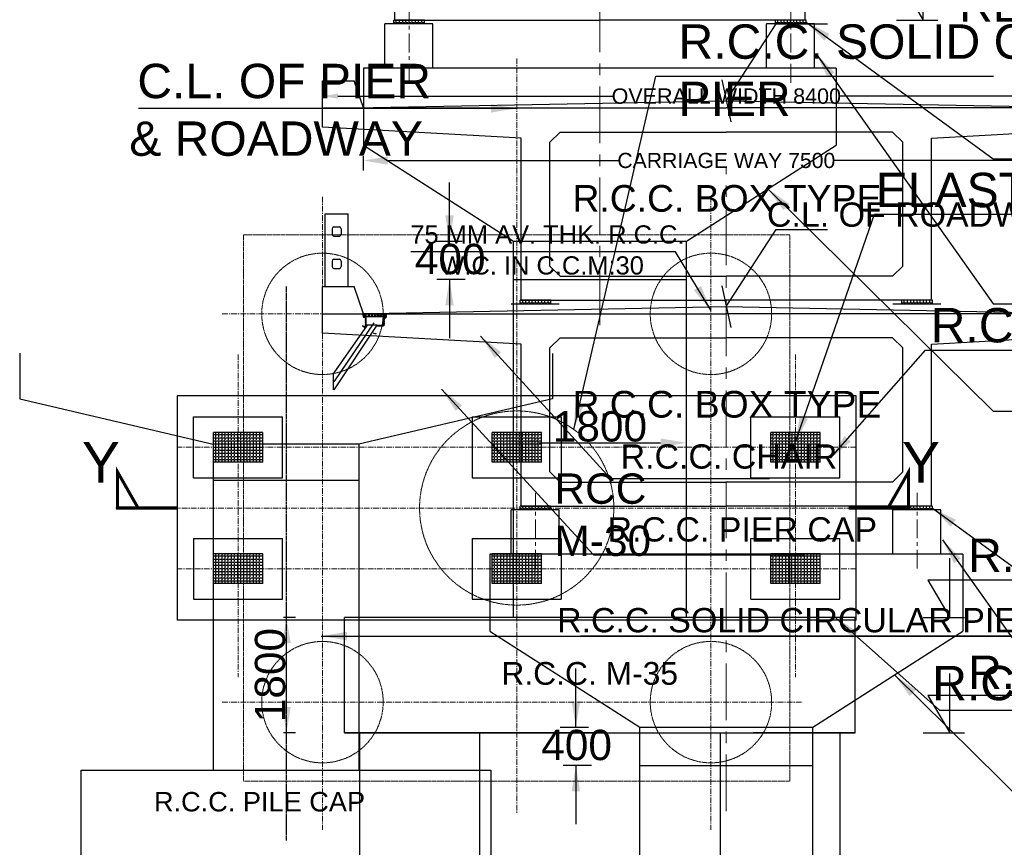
# Model space of a CAD drawing. Header units: inches. Extents: x 4599583 to 15517275, y 2817812 to 28133222513.
# Tile 17 of 95: x 4671938 to 4704377, y 28132851593 to 28132878875. Entities that reach past the tile are written whole.
import ezdxf

# ---------------------------------------------------------------- set-up
doc = ezdxf.new("R2010")
doc.units = ezdxf.units.IN
doc.header["$MEASUREMENT"] = 0
doc.linetypes.add('CENTER', pattern=[2, 1.25, -0.25, 0.25, -0.25])
doc.linetypes.add('HIDDEN', pattern=[0.375, 0.25, -0.125])
for name, color, linetype, lineweight in [('CEN', 3, 'CENTER', 13), ('DIMENISION', 4, 'Continuous', 13), ('TITLE', 10, 'Continuous', 15)]:
    doc.layers.add(name, color=color, linetype=linetype, lineweight=lineweight)
for name, color, linetype in [('CENTER', 3, 'CENTER'), ('CHAINAGE', 7, 'Continuous'), ('STRUCTURE', 7, 'Continuous'), ('TEX', 6, 'Continuous'), ('text', 7, 'Continuous')]:
    doc.layers.add(name, color=color, linetype=linetype)
doc.layers.add('dim', color=7, linetype='Continuous', plot=False)
doc.styles.add('ARIAL', font='arial.ttf')
doc.styles.add('L', font='arial.ttf')
doc.styles.add('ROMAND 25', font='romand.shx', dxfattribs={"height": 180})
doc.styles.add('ROMANS', font='arial.ttf')
doc.styles.get("Standard").update_dxf_attribs({"font": 'arial.ttf'})
doc.dimstyles.new('bASANT jAIN  NMM', dxfattribs={"dimscale": 0.507, "dimtxt": 500, "dimasz": 1000, "dimexe": 50, "dimexo": 25, "dimgap": 0.09, "dimtad": 0, "dimtih": 1, "dimtoh": 1, "dimdec": 0, "dimzin": 0, "dimdsep": 46, "dimtxsty": 'Standard', "dimcen": 0.09, "dimclrd": 256, "dimclre": 256, "dimadec": 0, "dimazin": 0, "dimtfac": 1, "dimtdec": 0, "dimtix": 1, "dimtofl": 0, "dimtmove": 0, "dimatfit": 0, "dimfxl": 300, "dimtolj": 1, "dimtzin": 0, "dimlwd": -1, "dimlwe": -1, "dimarcsym": 0})
doc.dimstyles.new('ROMANS', dxfattribs={"dimtxt": 1000, "dimasz": 850, "dimexe": 100, "dimexo": 100, "dimgap": 25, "dimtad": 1, "dimdec": 0, "dimzin": 9, "dimdsep": 46, "dimtxsty": 'ROMANS', "dimcen": 325, "dimclrd": 4, "dimclre": 4, "dimclrt": 6, "dimadec": 0, "dimazin": 0, "dimtfac": 1, "dimtdec": 0, "dimtmove": 0, "dimatfit": 3, "dimfxl": 1, "dimtolj": 1, "dimtzin": 9, "dimarcsym": 0})
doc.dimstyles.new('SIDDIQUI', dxfattribs={"dimtxt": 1, "dimasz": 2.5, "dimexe": 0.18, "dimexo": 0.0625, "dimgap": 1, "dimtad": 1, "dimdec": 0, "dimzin": 0, "dimdsep": 46, "dimtxsty": 'ROMAND 25', "dimblk": 'OBLIQUE', "dimcen": 0.09, "dimdle": 1, "dimclrt": 1, "dimadec": 0, "dimazin": 0, "dimtfac": 1, "dimtdec": 0, "dimtofl": 0, "dimtmove": 0, "dimatfit": 3, "dimldrblk": 'OBLIQUE', "dimfxl": 1, "dimtolj": 1, "dimtzin": 0, "dimarcsym": 0})
doc.dimstyles.get("Standard").update_dxf_attribs({"dimtxt": 800, "dimasz": 800, "dimexe": 150, "dimexo": 200, "dimgap": 0.09, "dimtad": 0, "dimtih": 1, "dimtoh": 1, "dimzin": 0, "dimdsep": 46, "dimtxsty": 'Standard', "dimcen": 0.09, "dimclrd": 256, "dimadec": 0, "dimazin": 0, "dimtfac": 1, "dimtofl": 0, "dimtmove": 0, "dimatfit": 3, "dimfxl": 1, "dimtolj": 1, "dimtzin": 0, "dimlwd": -1, "dimlwe": -1, "dimarcsym": 0})

# ---------------------------------------------------------------- blocks, each defined once
blk = doc.blocks.new('_Oblique')
at = {"color": 0, "linetype": 'ByBlock', "lineweight": -2}
blk.add_line((-0.5, -0.5), (0.5, 0.5), dxfattribs=at)
blk = doc.blocks.new('SFF')
at = {"color": 0}
blk.add_line((3606225, 688032), (3604989, 688032), dxfattribs=at)
blk.add_lwpolyline([(3597048, 689148), (3606086, 689148), (3605429, 688032), (3605429, 689814)], dxfattribs=at)
blk = doc.blocks.new('*D199')
at = {"lineweight": -2, "ltscale": 800, "transparency": 16777216}
for p, q in [((4688203, 28132864627), (4688203, 28132865027)), ((4689053, 28132864927), (4693055, 28132864927)), ((4693905, 28132864627), (4693905, 28132865027))]:
    blk.add_line(p, q, dxfattribs=at)
at = {"ltscale": 800, "transparency": 16777216}
for points in [[(4689053, 28132865069), (4689053, 28132864786), (4688203, 28132864927)], [(4693055, 28132865069), (4693055, 28132864786), (4693905, 28132864927)]]:
    blk.add_solid(points, dxfattribs=at)
at = {"layer": 'Defpoints', "color": 0, "ltscale": 800, "transparency": 16777216}
for p in [(4693905, 28132864927), (4688203, 28132859170), (4693905, 28132859170)]:
    blk.add_point(p, dxfattribs=at)
at = {"color": 6, "ltscale": 800, "transparency": 16777216, "insert": (4691054, 28132865463), "char_height": 1000, "attachment_point": 5, "style": 'ROMANS'}
blk.add_mtext('\\A1;{\\C256;1800}', dxfattribs=at)
blk = doc.blocks.new('*D200')
at = {"lineweight": -2, "ltscale": 800, "transparency": 16777216}
for p, q in [((4681027, 28132859170), (4680627, 28132859170)), ((4680727, 28132856219), (4680727, 28132858320)), ((4681027, 28132855369), (4680627, 28132855369))]:
    blk.add_line(p, q, dxfattribs=at)
at = {"ltscale": 800, "transparency": 16777216}
for points in [[(4680586, 28132858320), (4680869, 28132858320), (4680727, 28132859170)], [(4680586, 28132856219), (4680869, 28132856219), (4680727, 28132855369)]]:
    blk.add_solid(points, dxfattribs=at)
at = {"layer": 'Defpoints', "color": 0, "ltscale": 800, "transparency": 16777216}
for p in [(4680727, 28132859170), (4682639, 28132859170), (4682639, 28132855369)]:
    blk.add_point(p, dxfattribs=at)
at = {"color": 6, "ltscale": 800, "transparency": 16777216, "insert": (4680192, 28132857269), "char_height": 1000, "attachment_point": 5, "rotation": 90, "style": 'ROMANS'}
blk.add_mtext('\\A1;{\\C256;1800}', dxfattribs=at)
blk = doc.blocks.new('*D202')
at = {"ltscale": 10, "transparency": 16777216}
for p, q in [((4681913, 28132875329), (4681913, 28132876379)), ((4682420, 28132876353), (4691474, 28132876353)), ((4708017, 28132876353), (4698963, 28132876353)), ((4708524, 28132875669), (4708524, 28132876379))]:
    blk.add_line(p, q, dxfattribs=at)
for points in [[(4682420, 28132876438), (4682420, 28132876269), (4681913, 28132876353)], [(4708017, 28132876438), (4708017, 28132876269), (4708524, 28132876353)]]:
    blk.add_solid(points, dxfattribs=at)
at = {"layer": 'Defpoints', "color": 0, "ltscale": 10, "transparency": 16777216}
for p in [(4708524, 28132876353), (4708524, 28132875656), (4681913, 28132875316)]:
    blk.add_point(p, dxfattribs=at)
at = {"color": 0, "ltscale": 10, "transparency": 16777216, "insert": (4695218, 28132876353), "char_height": 253.5, "attachment_point": 5}
blk.add_mtext('\\A1;{\\H2x;OVERALL WIDTH 8400}', dxfattribs=at)
blk = doc.blocks.new('*D203')
at = {"color": 0, "ltscale": 800, "transparency": 16777216}
for p, q in [((4683263, 28132873908), (4683263, 28132874381)), ((4707174, 28132873683), (4707174, 28132874381))]:
    blk.add_line(p, q, dxfattribs=at)
at = {"ltscale": 800, "transparency": 16777216}
for p, q in [((4684063, 28132874231), (4691662, 28132874231)), ((4706374, 28132874231), (4698775, 28132874231))]:
    blk.add_line(p, q, dxfattribs=at)
for points in [[(4684063, 28132874364), (4684063, 28132874097), (4683263, 28132874231)], [(4706374, 28132874364), (4706374, 28132874097), (4707174, 28132874231)]]:
    blk.add_solid(points, dxfattribs=at)
at = {"layer": 'Defpoints', "color": 0, "ltscale": 800, "transparency": 16777216}
for p in [(4707174, 28132874231), (4683263, 28132873708), (4707174, 28132873483)]:
    blk.add_point(p, dxfattribs=at)
at = {"color": 0, "ltscale": 800, "transparency": 16777216, "insert": (4695218, 28132874231), "char_height": 800, "attachment_point": 5}
blk.add_mtext('\\A1;{\\H0.625x;CARRIAGE WAY 7500}', dxfattribs=at)

msp = doc.modelspace()

# ---------------------------------------------------------------- hatches: boundary and pattern name
h = msp.add_hatch()
h.set_pattern_fill('ANGLE', color=256, scale=380.16, style=0)
h.set_pattern_definition([(0, (643407.3, 28132106930.25), (0, 104.544), [76.032, -28.512]), (90, (643407.3, 28132106930.25), (-104.544, 6e-15), [76.032, -28.512])])
h.paths.add_polyline_path([(4684767.921, 28132878860.886), (4684262.412, 28132878860.886), (4684262.412, 28132878732.979), (4684767.921, 28132878732.979)])
h.paths.add_polyline_path([(4685276.172, 28132878860.886), (4684767.921, 28132878860.886), (4684767.921, 28132878732.979), (4685276.172, 28132878732.979)])
h = msp.add_hatch()
h.set_pattern_fill('ANGLE', color=256, scale=380.16, style=0)
h.set_pattern_definition([(0, (655979.37, 28132106930.25), (0, 104.544), [76.032, -28.512]), (90, (655979.37, 28132106930.25), (-104.544, 6e-15), [76.032, -28.512])])
h.paths.add_polyline_path([(4697339.992, 28132878860.886), (4696834.483, 28132878860.886), (4696834.483, 28132878732.979), (4697339.992, 28132878732.979)])
h.paths.add_polyline_path([(4697848.243, 28132878860.886), (4697339.992, 28132878860.886), (4697339.992, 28132878732.979), (4697848.243, 28132878732.979)])
h = msp.add_hatch()
h.set_pattern_fill('ANGLE', color=256, scale=380.16, style=0)
h.set_pattern_definition([(0, (647571.75, 28132097697.43), (0, 104.544), [76.032, -28.512]), (90, (647571.75, 28132097697.43), (-104.544, 6e-15), [76.032, -28.512])])
h.paths.add_polyline_path([(4688932.37, 28132869628.061), (4688426.861, 28132869628.061), (4688426.861, 28132869500.155), (4688932.37, 28132869500.155)])
h.paths.add_polyline_path([(4689440.621, 28132869628.061), (4688932.37, 28132869628.061), (4688932.37, 28132869500.155), (4689440.621, 28132869500.155)])
h = msp.add_hatch()
h.set_pattern_fill('ANGLE', color=256, scale=380.16, style=0)
h.set_pattern_definition([(0, (660143.82, 28132097697.43), (0, 104.544), [76.032, -28.512]), (90, (660143.82, 28132097697.43), (-104.544, 6e-15), [76.032, -28.512])])
h.paths.add_polyline_path([(4701504.441, 28132869628.061), (4700998.932, 28132869628.061), (4700998.932, 28132869500.155), (4701504.441, 28132869500.155)])
h.paths.add_polyline_path([(4702012.692, 28132869628.061), (4701504.441, 28132869628.061), (4701504.441, 28132869500.155), (4702012.692, 28132869500.155)])
h = msp.add_hatch()
h.set_pattern_fill('ANSI31', color=256, scale=75, angle=90, style=0)
h.set_pattern_definition([(45, (5088452.351, 28132596444.806), (6.62912607, -6.62912607), [])])
h.paths.add_polyline_path([(4683835.756, 28132869184.389), (4683871.756, 28132869184.389), (4683871.756, 28132869109.389), (4683835.756, 28132869109.389)])
h.paths.add_polyline_path([(4683766.756, 28132869109.389), (4683730.756, 28132869109.389), (4683730.756, 28132869184.389), (4683766.756, 28132869184.389)])
h.paths.add_polyline_path([(4683661.756, 28132869109.389), (4683625.756, 28132869109.389), (4683625.756, 28132869184.389), (4683661.756, 28132869184.389)])
h.paths.add_polyline_path([(4683520.756, 28132869184.389), (4683556.756, 28132869184.389), (4683556.756, 28132869109.389), (4683520.756, 28132869109.389)])
h.paths.add_polyline_path([(4683415.756, 28132869184.389), (4683451.756, 28132869184.389), (4683451.756, 28132869109.389), (4683415.756, 28132869109.389)])
h.paths.add_polyline_path([(4683346.756, 28132869184.389), (4683346.756, 28132869088.389), (4683250.756, 28132869088.389), (4683250.756, 28132869184.389)])
h = msp.add_hatch()
h.set_pattern_fill('ANSI31', color=256, scale=75, style=0)
h.set_pattern_definition([(135, (5088452.351, 28132596444.806), (6.62912607, 6.62912607), [])])
h.paths.add_polyline_path([(4683940.756, 28132869088.389), (4683958.756, 28132869088.389), (4683958.756, 28132868788.389), (4683724.774, 28132868788.389), (4683735.166, 28132868806.389), (4683940.756, 28132868806.389)])
h.paths.add_polyline_path([(4683328.756, 28132868788.389), (4683328.756, 28132869070.389), (4683250.756, 28132869070.389), (4683250.756, 28132869088.389), (4683346.756, 28132869088.389), (4683346.756, 28132868806.389), (4683388.756, 28132868806.389), (4683378.364, 28132868788.389)])
h = msp.add_hatch()
h.set_pattern_fill('ANSI31', color=256, scale=75, angle=90, style=0)
h.set_pattern_definition([(45, (5088422.351, 28132596444.806), (6.62912607, -6.62912607), [])])
h.paths.add_polyline_path([(4683982.756, 28132869154.389), (4684006.756, 28132869154.389), (4684006.756, 28132869088.389), (4683982.756, 28132869088.389)])
h.paths.add_polyline_path([(4683978.471, 28132869154.389), (4683982.756, 28132869154.389), (4683982.756, 28132869088.389), (4683978.471, 28132869088.389)])
h.paths.add_polyline_path([(4683978.471, 28132869088.389), (4683967.756, 28132869088.389), (4683967.756, 28132869154.389), (4683978.471, 28132869154.389)])
h.paths.add_polyline_path([(4683957.04, 28132869154.389), (4683967.756, 28132869154.389), (4683967.756, 28132869088.389), (4683957.04, 28132869088.389)])
h.paths.add_polyline_path([(4683952.756, 28132869154.389), (4683957.04, 28132869154.389), (4683957.04, 28132869088.389), (4683952.756, 28132869088.389)])
h.paths.add_polyline_path([(4683910.756, 28132869088.389), (4683910.756, 28132869184.389), (4683928.756, 28132869184.389), (4683928.756, 28132869154.389), (4683952.756, 28132869154.389), (4683952.756, 28132869088.389)])
h = msp.add_hatch()
h.set_pattern_fill('ANSI31', color=256, scale=75, style=0)
h.set_pattern_definition([(135, (5088422.351, 28132596444.806), (6.62912607, 6.62912607), [])])
h.paths.add_polyline_path([(4683982.756, 28132869070.389), (4683982.756, 28132869088.389), (4684006.756, 28132869088.389), (4684006.756, 28132869070.389)])
h.paths.add_polyline_path([(4683982.756, 28132869070.389), (4683978.471, 28132869070.389), (4683978.471, 28132869088.389), (4683982.756, 28132869088.389)])
h.paths.add_polyline_path([(4683967.756, 28132869088.389), (4683978.471, 28132869088.389), (4683978.471, 28132869070.389), (4683967.756, 28132869070.389)])
h.paths.add_polyline_path([(4683957.04, 28132869088.389), (4683967.756, 28132869088.389), (4683967.756, 28132869070.389), (4683957.04, 28132869070.389)])
h.paths.add_polyline_path([(4683952.756, 28132869088.389), (4683957.04, 28132869088.389), (4683957.04, 28132869070.389), (4683952.756, 28132869070.389)])
h.paths.add_polyline_path([(4683928.756, 28132869070.389), (4683928.756, 28132869088.389), (4683952.756, 28132869088.389), (4683952.756, 28132869070.389)])
h = msp.add_hatch()
h.set_pattern_fill('ANSI31', color=256, scale=3, style=0)
h.set_pattern_definition([(135, (5041833.16522, 28132596444.806), (0.26516504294, 0.26516504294), [])])
h.paths.add_polyline_path([(4684001.748, 28132869070.389), (4683997.756, 28132869066.639), (4683997.756, 28132869070.389)])
h.paths.add_polyline_path([(4683937.756, 28132869070.389), (4683937.756, 28132869066.639), (4683933.764, 28132869070.389)])
h.paths.add_polyline_path([(4683928.756, 28132869070.389), (4683932.748, 28132869070.389), (4683928.756, 28132869066.639)])
h = msp.add_hatch()
h.set_pattern_fill('ANGLE', color=256, scale=380.16, style=0)
h.set_pattern_definition([(0, (647571.7, 28132090911.19), (0, 104.544), [76.032, -28.512]), (90, (647571.7, 28132090911.19), (-104.544, 6e-15), [76.032, -28.512])])
h.paths.add_polyline_path([(4688932.321, 28132862841.824), (4688426.812, 28132862841.824), (4688426.812, 28132862713.917), (4688932.321, 28132862713.917)])
h.paths.add_polyline_path([(4689440.572, 28132862841.824), (4688932.321, 28132862841.824), (4688932.321, 28132862713.917), (4689440.572, 28132862713.917)])
h = msp.add_hatch()
h.set_pattern_fill('ANGLE', color=256, scale=380.16, style=0)
h.set_pattern_definition([(0, (660143.77, 28132090911.19), (0, 104.544), [76.032, -28.512]), (90, (660143.77, 28132090911.19), (-104.544, 6e-15), [76.032, -28.512])])
h.paths.add_polyline_path([(4701504.391, 28132862841.824), (4700998.882, 28132862841.824), (4700998.882, 28132862713.917), (4701504.391, 28132862713.917)])
h.paths.add_polyline_path([(4702012.642, 28132862841.824), (4701504.391, 28132862841.824), (4701504.391, 28132862713.917), (4702012.642, 28132862713.917)])
at = {"layer": 'STRUCTURE'}
h = msp.add_hatch(dxfattribs=at)
h.set_pattern_fill('ANGLE', color=8, scale=374.99625, angle=-180, style=0)
h.set_pattern_definition([(180, (5357357.65, 28132850957.2), (-1e-13, -103.123969), [74.99925, -28.124719]), (270, (5357357.65, 28132850957.2), (103.123969, -1e-13), [74.99925, -28.124719])])
h.paths.add_polyline_path([(4678851.578, 28132864284.211), (4679427.534, 28132864284.211), (4679427.534, 28132865271.524), (4678320.225, 28132865271.524), (4678320.225, 28132864822.875, -0.128178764)])
h.paths.add_polyline_path([(4678320.225, 28132864284.211), (4678851.578, 28132864284.211, 0.128178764), (4678320.225, 28132864822.875)])
h.paths.add_polyline_path([(4679427.534, 28132864284.211), (4679945.209, 28132864284.211), (4679945.209, 28132865271.524), (4679427.534, 28132865271.524)])
h = msp.add_hatch(dxfattribs=at)
h.set_pattern_fill('ANGLE', color=8, scale=374.99625, angle=-180, style=0)
h.set_pattern_definition([(180, (5366537.62, 28132850957.2), (-1e-13, -103.123969), [74.99925, -28.124719]), (270, (5366537.62, 28132850957.2), (103.123969, -1e-13), [74.99925, -28.124719])])
h.paths.add_polyline_path([(4688031.553, 28132864284.211), (4688607.509, 28132864284.211), (4688607.509, 28132865271.524), (4687500.2, 28132865271.524), (4687500.2, 28132864822.875, -0.128178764)])
h.paths.add_polyline_path([(4687500.2, 28132864284.211), (4688031.553, 28132864284.211, 0.128178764), (4687500.2, 28132864822.875)])
h.paths.add_polyline_path([(4688607.509, 28132864284.211), (4689125.184, 28132864284.211), (4689125.184, 28132865271.524), (4688607.509, 28132865271.524)])
h = msp.add_hatch(dxfattribs=at)
h.set_pattern_fill('ANGLE', color=8, scale=374.99625, angle=-180, style=0)
h.set_pattern_definition([(180, (5375721.97, 28132850957.2), (-1e-13, -103.123969), [74.99925, -28.124719]), (270, (5375721.97, 28132850957.2), (103.123969, -1e-13), [74.99925, -28.124719])])
h.paths.add_polyline_path([(4697215.9, 28132864284.211), (4697791.856, 28132864284.211), (4697791.856, 28132865271.524), (4696684.547, 28132865271.524), (4696684.547, 28132864822.875, -0.128178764)])
h.paths.add_polyline_path([(4696684.547, 28132864284.211), (4697215.9, 28132864284.211, 0.128178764), (4696684.547, 28132864822.875)])
h.paths.add_polyline_path([(4697791.856, 28132864284.211), (4698309.531, 28132864284.211), (4698309.531, 28132865271.524), (4697791.856, 28132865271.524)])
h = msp.add_hatch(dxfattribs=at)
h.set_pattern_fill('ANGLE', color=8, scale=374.99625, angle=-180, style=0)
h.set_pattern_definition([(180, (5357356.32, 28132846957.24), (-1e-13, -103.123969), [74.99925, -28.124719]), (270, (5357356.32, 28132846957.24), (103.123969, -1e-13), [74.99925, -28.124719])])
h.paths.add_polyline_path([(4678850.249, 28132860284.251), (4679426.206, 28132860284.251), (4679426.206, 28132861271.564), (4678318.896, 28132861271.564), (4678318.896, 28132860822.915, -0.128178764)])
h.paths.add_polyline_path([(4678318.896, 28132860284.251), (4678850.249, 28132860284.251, 0.128178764), (4678318.896, 28132860822.915)])
h.paths.add_polyline_path([(4679426.206, 28132860284.251), (4679943.88, 28132860284.251), (4679943.88, 28132861271.564), (4679426.206, 28132861271.564)])
h = msp.add_hatch(dxfattribs=at)
h.set_pattern_fill('ANGLE', color=8, scale=374.99625, angle=-180, style=0)
h.set_pattern_definition([(180, (5366537.62, 28132846957.24), (-1e-13, -103.123969), [74.99925, -28.124719]), (270, (5366537.62, 28132846957.24), (103.123969, -1e-13), [74.99925, -28.124719])])
h.paths.add_polyline_path([(4688031.553, 28132860284.251), (4688607.509, 28132860284.251), (4688607.509, 28132861271.564), (4687500.2, 28132861271.564), (4687500.2, 28132860822.915, -0.128178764)])
h.paths.add_polyline_path([(4687500.2, 28132860284.251), (4688031.553, 28132860284.251, 0.128178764), (4687500.2, 28132860822.915)])
h.paths.add_polyline_path([(4688607.509, 28132860284.251), (4689125.184, 28132860284.251), (4689125.184, 28132861271.564), (4688607.509, 28132861271.564)])
h = msp.add_hatch(dxfattribs=at)
h.set_pattern_fill('ANGLE', color=8, scale=374.99625, angle=-180, style=0)
h.set_pattern_definition([(180, (5375718.92, 28132846957.24), (-1e-13, -103.123969), [74.99925, -28.124719]), (270, (5375718.92, 28132846957.24), (103.123969, -1e-13), [74.99925, -28.124719])])
h.paths.add_polyline_path([(4697212.856, 28132860284.251), (4697788.813, 28132860284.251), (4697788.813, 28132861271.564), (4696681.504, 28132861271.564), (4696681.504, 28132860822.915, -0.128178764)])
h.paths.add_polyline_path([(4696681.504, 28132860284.251), (4697212.856, 28132860284.251, 0.128178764), (4696681.504, 28132860822.915)])
h.paths.add_polyline_path([(4697788.813, 28132860284.251), (4698306.487, 28132860284.251), (4698306.487, 28132861271.564), (4697788.813, 28132861271.564)])

# ---------------------------------------------------------------- linework, layer by layer
at = {"ltscale": 800}
for p, q in [((4684292.721, 28132878860.886), (4684292.721, 28132884198.966)), ((4697815.192, 28132878860.886), (4697815.192, 28132884198.966)), ((4684292.721, 28132878860.886), (4691053.956, 28132878860.886)), ((4697815.192, 28132878860.886), (4691053.956, 28132878860.886)), ((4683002.777, 28132875965.838), (4695218.405, 28132876201.661)), ((4695218.405, 28132876201.661), (4707433.886, 28132875964.061)), ((4681912.805, 28132875964.061), (4695218.405, 28132875964.061)), ((4681912.805, 28132875331.826), (4681912.805, 28132875964.061)), ((4708524.005, 28132875964.061), (4695218.405, 28132875964.061)), ((4688457.17, 28132874966.141), (4681912.805, 28132875331.826)), ((4689407.57, 28132874839.421), (4689740.21, 28132875172.061)), ((4689740.21, 28132875172.061), (4695218.405, 28132875172.061)), ((4700696.601, 28132875172.061), (4695218.405, 28132875172.061)), ((4701029.241, 28132874839.421), (4700696.601, 28132875172.061)), ((4701979.641, 28132874966.141), (4708524.005, 28132875331.826)), ((4688457.17, 28132869628.061), (4688457.17, 28132874966.141)), ((4689407.57, 28132870752.701), (4689407.57, 28132874839.421)), ((4701029.241, 28132870752.701), (4701029.241, 28132874839.421)), ((4701979.641, 28132869628.061), (4701979.641, 28132874966.141)), ((4685585.379, 28132871572.976), (4686518.275, 28132871572.976)), ((4689407.57, 28132870752.701), (4689740.21, 28132870420.061)), ((4701029.241, 28132870752.701), (4700696.601, 28132870420.061)), ((4686611.203, 28132870305.776), (4685678.308, 28132870305.776)), ((4689740.21, 28132870420.061), (4695218.405, 28132870420.061)), ((4700696.601, 28132870420.061), (4695218.405, 28132870420.061)), ((4683002.727, 28132869179.601), (4695218.356, 28132869415.424)), ((4688457.17, 28132869628.061), (4695218.405, 28132869628.061)), ((4695218.356, 28132869415.424), (4707433.836, 28132869177.824)), ((4701979.641, 28132869628.061), (4695218.405, 28132869628.061)), ((4681912.756, 28132869177.824), (4695218.356, 28132869177.824)), ((4681912.756, 28132868545.588), (4681912.756, 28132869177.824)), ((4683262.756, 28132869177.824), (4683250.756, 28132869177.824)), ((4708523.956, 28132869177.824), (4695218.356, 28132869177.824)), ((4688457.121, 28132868179.904), (4681912.756, 28132868545.588)), ((4689407.521, 28132868053.184), (4689740.161, 28132868385.824)), ((4689740.161, 28132868385.824), (4695218.356, 28132868385.824)), ((4700696.551, 28132868385.824), (4695218.356, 28132868385.824)), ((4701029.191, 28132868053.184), (4700696.551, 28132868385.824)), ((4701979.591, 28132868179.904), (4708523.956, 28132868545.588)), ((4688457.121, 28132862841.824), (4688457.121, 28132868179.904)), ((4689407.521, 28132863966.464), (4689407.521, 28132868053.184)), ((4701029.191, 28132863966.464), (4701029.191, 28132868053.184)), ((4701979.591, 28132862841.824), (4701979.591, 28132868179.904)), ((4689407.521, 28132863966.464), (4689740.161, 28132863633.824)), ((4701029.191, 28132863966.464), (4700696.551, 28132863633.824)), ((4689740.161, 28132863633.824), (4695218.356, 28132863633.824)), ((4700696.551, 28132863633.824), (4695218.356, 28132863633.824)), ((4688457.121, 28132862841.824), (4695218.356, 28132862841.824)), ((4701979.591, 28132862841.824), (4695218.356, 28132862841.824)), ((4682638.956, 28132855368.656), (4682638.956, 28132859170.256)), ((4699468.956, 28132855368.656), (4699468.956, 28132859170.256)), ((4689749.779, 28132855553.914), (4690682.674, 28132855553.914)), ((4691053.956, 28132855368.656), (4682638.956, 28132855368.656)), ((4691053.956, 28132855368.656), (4693033.956, 28132855368.656)), ((4691053.956, 28132855368.656), (4699468.956, 28132855368.656)), ((4693033.956, 28132855368.656), (4696993.956, 28132855368.656)), ((4699468.956, 28132855368.656), (4696102.956, 28132855368.656)), ((4690775.603, 28132854286.714), (4689842.707, 28132854286.714))]:
    msp.add_line(p, q, dxfattribs=at)
for p, q in [((4685551.242, 28132878732.979), (4683967.242, 28132878732.979)), ((4683967.242, 28132877275.376), (4683967.242, 28132878732.979)), ((4684262.412, 28132878732.979), (4684262.412, 28132878860.886)), ((4685276.172, 28132878860.886), (4684262.412, 28132878860.886)), ((4685276.172, 28132878732.979), (4685276.172, 28132878860.886)), ((4685551.242, 28132877275.376), (4685551.242, 28132878732.979)), ((4698123.313, 28132878732.979), (4696539.313, 28132878732.979)), ((4696539.313, 28132877275.376), (4696539.313, 28132878732.979)), ((4696834.483, 28132878732.979), (4696834.483, 28132878860.886)), ((4697848.243, 28132878860.886), (4696834.483, 28132878860.886)), ((4697848.243, 28132878732.979), (4697848.243, 28132878860.886)), ((4698123.313, 28132877275.376), (4698123.313, 28132878732.979)), ((4698841.956, 28132877275.376), (4683265.956, 28132877275.376)), ((4683265.956, 28132877275.376), (4683265.956, 28132874740.976)), ((4698841.956, 28132877275.376), (4698841.956, 28132874740.976)), ((4683265.956, 28132874740.976), (4688202.756, 28132871572.976)), ((4693905.156, 28132871572.976), (4698841.956, 28132874740.976)), ((4682004.896, 28132872477.824), (4682754.896, 28132872477.824)), ((4682004.896, 28132870077.824), (4682004.896, 28132872477.824)), ((4682754.896, 28132870077.824), (4682754.896, 28132872477.824)), ((4682229.896, 28132871982.075), (4682229.896, 28132871802.075)), ((4682289.896, 28132872042.075), (4682469.896, 28132872042.075)), ((4682529.896, 28132871982.075), (4682529.896, 28132871802.075)), ((4682289.896, 28132871742.075), (4682469.896, 28132871742.075)), ((4688202.756, 28132871572.976), (4693905.156, 28132871572.976)), ((4688202.756, 28132859170.256), (4688202.756, 28132871572.976)), ((4693905.156, 28132859170.256), (4693905.156, 28132871572.976)), ((4682289.896, 28132870977.824), (4682469.896, 28132870977.824)), ((4682229.896, 28132870917.824), (4682229.896, 28132870737.824)), ((4682289.896, 28132870677.824), (4682469.896, 28132870677.824)), ((4682529.896, 28132870917.824), (4682529.896, 28132870737.824)), ((4688202.756, 28132870305.776), (4693905.156, 28132870305.776)), ((4689715.691, 28132869500.155), (4688131.691, 28132869500.155)), ((4688426.861, 28132869500.155), (4688426.861, 28132869628.061)), ((4689440.621, 28132869628.061), (4688426.861, 28132869628.061)), ((4689440.621, 28132869500.155), (4689440.621, 28132869628.061)), ((4702287.761, 28132869500.155), (4700703.761, 28132869500.155)), ((4700998.932, 28132869500.155), (4700998.932, 28132869628.061)), ((4702012.692, 28132869628.061), (4700998.932, 28132869628.061)), ((4702012.692, 28132869500.155), (4702012.692, 28132869628.061)), ((4683250.756, 28132869184.389), (4683250.756, 28132869070.389)), ((4683250.756, 28132869184.389), (4683928.756, 28132869184.389)), ((4683250.756, 28132869088.389), (4684006.756, 28132869088.389)), ((4683250.756, 28132869070.389), (4683328.756, 28132869070.389)), ((4683328.756, 28132869070.389), (4683328.756, 28132868788.389)), ((4683346.756, 28132869184.389), (4683346.756, 28132868806.389)), ((4683415.756, 28132869184.389), (4683415.756, 28132869109.389)), ((4683415.756, 28132869109.389), (4683451.756, 28132869109.389)), ((4683451.756, 28132869184.389), (4683451.756, 28132869109.389)), ((4683520.756, 28132869184.389), (4683520.756, 28132869109.389)), ((4683520.756, 28132869109.389), (4683556.756, 28132869109.389)), ((4683556.756, 28132869184.389), (4683556.756, 28132869109.389)), ((4683625.756, 28132869184.389), (4683625.756, 28132869109.389)), ((4683625.756, 28132869109.389), (4683631.756, 28132869109.389)), ((4683631.756, 28132869184.389), (4683631.756, 28132869109.389)), ((4683700.756, 28132869184.389), (4683700.756, 28132869109.389)), ((4683700.756, 28132869109.389), (4683736.756, 28132869109.389)), ((4683736.756, 28132869184.389), (4683736.756, 28132869109.389)), ((4683805.756, 28132869184.389), (4683805.756, 28132869109.389)), ((4683805.756, 28132869109.389), (4683841.756, 28132869109.389)), ((4683841.756, 28132869184.389), (4683841.756, 28132869109.389)), ((4683910.756, 28132869184.389), (4683910.756, 28132868806.389)), ((4683928.756, 28132869184.389), (4683928.756, 28132869154.389)), ((4683928.756, 28132869154.389), (4684006.756, 28132869154.389)), ((4683928.756, 28132869088.389), (4683928.756, 28132868788.389)), ((4683928.756, 28132869070.389), (4684006.756, 28132869070.389)), ((4683932.748, 28132869070.389), (4683928.756, 28132869066.639)), ((4683933.764, 28132869070.389), (4683937.756, 28132869066.639)), ((4684000.756, 28132869163.389), (4683934.756, 28132869163.389)), ((4683934.756, 28132869163.389), (4683934.756, 28132869154.389)), ((4684000.756, 28132869040.389), (4683934.756, 28132869040.389)), ((4683934.756, 28132869031.389), (4683934.756, 28132869040.389)), ((4684000.756, 28132869031.389), (4683934.756, 28132869031.389)), ((4683937.756, 28132869170.889), (4683937.756, 28132869163.389)), ((4683937.756, 28132869062.889), (4683937.756, 28132869070.389)), ((4683997.756, 28132869055.389), (4683937.756, 28132869055.389)), ((4683937.756, 28132869047.889), (4683937.756, 28132869055.389)), ((4683990.256, 28132869178.389), (4683945.256, 28132869178.389)), ((4683952.756, 28132869163.389), (4683952.756, 28132869170.889)), ((4683952.756, 28132869154.389), (4683952.756, 28132869070.389)), ((4683952.756, 28132869070.389), (4683952.756, 28132869062.889)), ((4683952.756, 28132869055.389), (4683952.756, 28132869047.889)), ((4683957.04, 28132869070.389), (4683957.04, 28132869154.389)), ((4683967.756, 28132869184.389), (4683967.756, 28132869024.296)), ((4683978.471, 28132869070.389), (4683978.471, 28132869154.389)), ((4683982.756, 28132869163.389), (4683982.756, 28132869170.889)), ((4683982.756, 28132869154.389), (4683982.756, 28132869070.389)), ((4683982.756, 28132869070.389), (4683982.756, 28132869062.889)), ((4683982.756, 28132869055.389), (4683982.756, 28132869047.889)), ((4683997.756, 28132869170.889), (4683997.756, 28132869163.389)), ((4683997.756, 28132869062.889), (4683997.756, 28132869070.389)), ((4684001.748, 28132869070.389), (4683997.756, 28132869066.639)), ((4683997.756, 28132869047.889), (4683997.756, 28132869055.389)), ((4684000.756, 28132869163.389), (4684000.756, 28132869154.389)), ((4684000.756, 28132869031.389), (4684000.756, 28132869040.389)), ((4684006.756, 28132869154.389), (4684006.756, 28132869070.389)), ((4683607.186, 28132868884.722), (4682290.539, 28132866932.543)), ((4683388.756, 28132868806.389), (4682290.539, 28132867232.543)), ((4683705.166, 28132868806.389), (4682290.539, 28132866677.543)), ((4683246.341, 28132868783.903), (4683237.341, 28132868768.314)), ((4683341.264, 28132868708.314), (4683237.341, 28132868768.314)), ((4683350.264, 28132868723.903), (4683246.341, 28132868783.903)), ((4683283.364, 28132868762.528), (4683274.364, 28132868746.939)), ((4683305.803, 28132868766.893), (4683281.803, 28132868725.324)), ((4683313.242, 28132868745.278), (4683304.242, 28132868729.689)), ((4683328.756, 28132868788.389), (4683378.364, 28132868788.389)), ((4683388.756, 28132868806.389), (4683346.756, 28132868806.389)), ((4683705.166, 28132868806.389), (4683388.756, 28132868806.389)), ((4683694.774, 28132868788.389), (4683928.756, 28132868788.389)), ((4683705.166, 28132868806.389), (4683910.756, 28132868806.389)), ((4683671.105, 28132868511.603), (4683597.182, 28132868541.603)), ((4683643.082, 28132868518.567), (4683634.082, 28132868532.978)), ((4683643.204, 28132868535.817), (4683634.204, 28132868520.228)), ((4683680.105, 28132868527.192), (4683671.105, 28132868511.603)), ((4682278.622, 28132866677.543), (4682278.622, 28132867232.543)), ((4688426.812, 28132862713.917), (4688426.812, 28132862841.824)), ((4689440.572, 28132862841.824), (4688426.812, 28132862841.824)), ((4689440.572, 28132862713.917), (4689440.572, 28132862841.824)), ((4700998.882, 28132862713.917), (4700998.882, 28132862841.824)), ((4702012.642, 28132862841.824), (4700998.882, 28132862841.824)), ((4702012.642, 28132862713.917), (4702012.642, 28132862841.824)), ((4689715.641, 28132862713.917), (4688131.641, 28132862713.917)), ((4688131.641, 28132861256.314), (4688131.641, 28132862713.917)), ((4689715.641, 28132861256.314), (4689715.641, 28132862713.917)), ((4702287.712, 28132862713.917), (4700703.712, 28132862713.917)), ((4700703.712, 28132861256.314), (4700703.712, 28132862713.917)), ((4702287.712, 28132861256.314), (4702287.712, 28132862713.917)), ((4703006.356, 28132861256.314), (4687430.356, 28132861256.314)), ((4687430.356, 28132861256.314), (4687430.356, 28132858721.914)), ((4703006.356, 28132861256.314), (4703006.356, 28132858721.914)), ((4699468.956, 28132859170.256), (4682638.956, 28132859170.256)), ((4699468.956, 28132859170.256), (4682638.956, 28132859170.256)), ((4687430.356, 28132858721.914), (4692367.156, 28132855553.914)), ((4698069.556, 28132855553.914), (4703006.356, 28132858721.914)), ((4692367.156, 28132855553.914), (4698069.556, 28132855553.914)), ((4692367.156, 28132843151.194), (4692367.156, 28132855553.914)), ((4698069.556, 28132843151.194), (4698069.556, 28132855553.914)), ((4682638.956, 28132855368.656), (4699468.956, 28132855368.656)), ((4692367.156, 28132854286.714), (4698069.556, 28132854286.714))]:
    msp.add_line(p, q)
at = {"color": 0, "ltscale": 10}
for p, q in [((4681912.805, 28132875964.061), (4681912.805, 28132876864.061)), ((4681912.805, 28132876864.061), (4682962.805, 28132876864.061)), ((4683262.805, 28132875964.061), (4682962.805, 28132876864.061)), ((4681912.756, 28132869177.824), (4681912.756, 28132870077.824)), ((4681912.756, 28132870077.824), (4682962.756, 28132870077.824)), ((4683262.756, 28132869177.824), (4682962.756, 28132870077.824))]:
    msp.add_line(p, q, dxfattribs=at)
at = {"linetype": 'HIDDEN', "lineweight": 9, "ltscale": 100}
msp.add_lwpolyline([(4679312.782, 28132853777.978), (4697312.602, 28132853777.978), (4697312.602, 28132871777.798), (4679312.782, 28132871777.798)], close=True, dxfattribs=at)
at = {"const_width": 99.999}
for points in [[(4677131.408, 28132862777.888), (4675160.52, 28132862777.888), (4675160.52, 28132863966.596), (4675855.661, 28132862747.888)], [(4699252.644, 28132862777.888), (4701223.533, 28132862777.888), (4701223.533, 28132863966.596), (4700528.392, 28132862747.888)]]:
    msp.add_lwpolyline(points, dxfattribs=at)
at = {"linetype": 'HIDDEN', "lineweight": 9, "ltscale": 100}
for centre, radius in [((4681912.756, 28132869177.824), 1999.98), ((4694712.628, 28132869177.824), 1999.98), ((4688312.692, 28132862777.888), 3199.968), ((4681912.756, 28132856377.952), 1999.98), ((4694712.628, 28132856377.952), 1999.98)]:
    msp.add_circle(centre, radius, dxfattribs=at)
for centre, radius, start, end in [((4682289.896, 28132871982.075), 60, 90, 180), ((4682469.896, 28132871982.075), 60, 0, 90), ((4682289.896, 28132871802.075), 60, 180, 270), ((4682469.896, 28132871802.075), 60, 270, 0), ((4682289.896, 28132870917.824), 60, 90, 180), ((4682469.896, 28132870917.824), 60, 0, 90), ((4682289.896, 28132870737.824), 60, 180, 270), ((4682469.896, 28132870737.824), 60, 270, 0), ((4683945.256, 28132869170.889), 7.5, 0, 180), ((4683945.256, 28132869062.889), 7.5, 180, 0), ((4683945.256, 28132869047.889), 7.5, 180, 0), ((4683967.756, 28132869159.639), 18.75, 36.86981, 143.13019), ((4683967.756, 28132869074.139), 18.75, 216.86981, 323.13019), ((4683967.756, 28132869059.139), 18.75, 216.86981, 323.13019), ((4683990.256, 28132869170.889), 7.5, 0, 180), ((4683990.256, 28132869062.889), 7.5, 180, 0), ((4683990.256, 28132869047.889), 7.5, 180, 0)]:
    msp.add_arc(centre, radius, start, end)
at = {"layer": 'CEN', "color": 0, "ltscale": 1500}
for p, q in [((4691053.956, 28132868800.31), (4691053.956, 28132890011.055)), ((4695218.356, 28132852781.248), (4695218.356, 28132873991.993))]:
    msp.add_line(p, q, dxfattribs=at)
at = {"layer": 'CEN', "color": 0, "ltscale": 500}
for p, q in [((4684767.921, 28132876798.436), (4684767.921, 28132879301.343)), ((4697339.992, 28132876798.436), (4697339.992, 28132879301.343)), ((4688932.321, 28132860779.374), (4688932.321, 28132863282.281)), ((4701504.391, 28132860779.374), (4701504.391, 28132863282.281))]:
    msp.add_line(p, q, dxfattribs=at)
at = {"layer": 'CEN', "ltscale": 150}
for p, q in [((4688312.692, 28132877597.223), (4688312.692, 28132852708.68)), ((4681912.756, 28132873036.13), (4681912.756, 28132852164.422)), ((4694712.628, 28132873036.13), (4694712.628, 28132852164.422)), ((4678610.149, 28132869177.824), (4697740.31, 28132869177.824)), ((4679131.388, 28132867838.093), (4679131.388, 28132857204.001)), ((4697493.995, 28132867838.093), (4697493.995, 28132857204.001)), ((4699493.975, 28132864777.868), (4677131.408, 28132864777.868)), ((4701464.864, 28132862777.888), (4675103.738, 28132862777.888)), ((4699493.975, 28132860777.908), (4677131.408, 28132860777.908)), ((4678610.149, 28132856377.952), (4697740.31, 28132856377.952))]:
    msp.add_line(p, q, dxfattribs=at)
at = {"layer": 'CENTER', "color": 0, "ltscale": 50}
msp.add_line((4680712.756, 28132870075.824), (4680712.756, 28132851808.259), dxfattribs=at)
at = {"layer": 'CHAINAGE', "linetype": 'ByBlock'}
for p, q in [((4699493.975, 28132866477.851), (4677131.408, 28132866477.851)), ((4677666.287, 28132863777.878), (4677666.287, 28132865777.858)), ((4677666.287, 28132865777.858), (4680596.49, 28132865777.858)), ((4680596.49, 28132863777.878), (4680596.49, 28132865777.858)), ((4686847.59, 28132865777.858), (4686847.59, 28132863777.878)), ((4686847.59, 28132865777.858), (4689777.793, 28132865777.858)), ((4689777.793, 28132865777.858), (4689777.793, 28132863777.878)), ((4696028.894, 28132863777.878), (4696028.894, 28132865777.858)), ((4696028.894, 28132865777.858), (4698959.097, 28132865777.858)), ((4698959.097, 28132863777.878), (4698959.097, 28132865777.858)), ((4677666.287, 28132863777.878), (4680596.49, 28132863777.878)), ((4686847.59, 28132863777.878), (4689777.793, 28132863777.878)), ((4696028.894, 28132863777.878), (4698959.097, 28132863777.878)), ((4677666.287, 28132861777.898), (4680596.49, 28132861777.898)), ((4677666.287, 28132861777.898), (4677666.287, 28132859777.918)), ((4680596.49, 28132859777.918), (4680596.49, 28132861777.898)), ((4686847.59, 28132861777.898), (4686847.59, 28132859777.918)), ((4686847.59, 28132861777.898), (4689777.793, 28132861777.898)), ((4689777.793, 28132861777.898), (4689777.793, 28132859777.918)), ((4696028.894, 28132859777.918), (4696028.894, 28132861777.898)), ((4696028.894, 28132861777.898), (4698959.097, 28132861777.898)), ((4698959.097, 28132859777.918), (4698959.097, 28132861777.898)), ((4677666.287, 28132859777.918), (4680596.49, 28132859777.918)), ((4686847.59, 28132859777.918), (4689777.793, 28132859777.918)), ((4696028.894, 28132859777.918), (4698959.097, 28132859777.918)), ((4699493.975, 28132859077.925), (4677131.408, 28132859077.925))]:
    msp.add_line(p, q, dxfattribs=at)
at = {"layer": 'dim'}
for p, q in [((4671937.756, 28132867881.285), (4671937.756, 28132866381.285)), ((4689487.756, 28132867876.069), (4689487.756, 28132866381.775)), ((4671937.756, 28132866381.285), (4678312.756, 28132864881.53)), ((4689487.756, 28132866381.775), (4683112.756, 28132864881.53)), ((4678312.756, 28132864881.53), (4678312.756, 28132854134.759)), ((4683112.756, 28132864881.53), (4678312.756, 28132864881.53)), ((4683112.756, 28132864881.53), (4683112.756, 28132854134.759)), ((4683112.756, 28132863681.53), (4678312.756, 28132863681.53))]:
    msp.add_line(p, q, dxfattribs=at)
at = {"layer": 'STRUCTURE', "color": 4, "lineweight": 25}
for p, q in [((4677131.408, 28132866477.851), (4677131.408, 28132859077.925)), ((4699493.975, 28132866477.851), (4677131.408, 28132866477.851)), ((4699493.975, 28132859077.925), (4699493.975, 28132866477.851)), ((4699493.975, 28132859077.925), (4677131.408, 28132859077.925))]:
    msp.add_line(p, q, dxfattribs=at)
at = {"layer": 'STRUCTURE', "color": 253}
for p, q in [((4678320.225, 28132864284.211), (4678320.225, 28132865271.524)), ((4679945.209, 28132865271.524), (4678320.225, 28132865271.524)), ((4679945.209, 28132864284.211), (4679945.209, 28132865271.524)), ((4687500.2, 28132864284.211), (4687500.2, 28132865271.524)), ((4689125.184, 28132865271.524), (4687500.2, 28132865271.524)), ((4689125.184, 28132864284.211), (4689125.184, 28132865271.524)), ((4696684.547, 28132864284.211), (4696684.547, 28132865271.524)), ((4698309.531, 28132865271.524), (4696684.547, 28132865271.524)), ((4698309.531, 28132864284.211), (4698309.531, 28132865271.524)), ((4679945.209, 28132864284.211), (4678320.225, 28132864284.211)), ((4689125.184, 28132864284.211), (4687500.2, 28132864284.211)), ((4698309.531, 28132864284.211), (4696684.547, 28132864284.211)), ((4678318.896, 28132860284.251), (4678318.896, 28132861271.564)), ((4679943.88, 28132861271.564), (4678318.896, 28132861271.564)), ((4679943.88, 28132860284.251), (4679943.88, 28132861271.564)), ((4687500.2, 28132860284.251), (4687500.2, 28132861271.564)), ((4689125.184, 28132861271.564), (4687500.2, 28132861271.564)), ((4689125.184, 28132860284.251), (4689125.184, 28132861271.564)), ((4696681.504, 28132860284.251), (4696681.504, 28132861271.564)), ((4698306.487, 28132861271.564), (4696681.504, 28132861271.564)), ((4698306.487, 28132860284.251), (4698306.487, 28132861271.564)), ((4679943.88, 28132860284.251), (4678318.896, 28132860284.251)), ((4689125.184, 28132860284.251), (4687500.2, 28132860284.251)), ((4698306.487, 28132860284.251), (4696681.504, 28132860284.251))]:
    msp.add_line(p, q, dxfattribs=at)
at = {"layer": 'TEX', "color": 0, "ltscale": 20}
msp.add_line((4678312.756, 28132854134.759), (4683112.756, 28132854134.759), dxfattribs=at)
msp.add_lwpolyline([(4673962.756, 28132854134.759), (4687462.756, 28132854134.759), (4687462.756, 28132849634.759), (4673962.756, 28132849634.759)], close=True, dxfattribs=at)
at = {"layer": 'text'}
for points in [[(4683133.956, 28132855368.656), (4683133.956, 28132847331.825)], [(4687093.956, 28132849890.209), (4687093.956, 28132855368.656)], [(4695013.956, 28132855368.656), (4695013.956, 28132847331.825)], [(4698973.956, 28132849890.209), (4698973.956, 28132855368.656)], [(4698973.956, 28132849890.209), (4698973.956, 28132855299.706)]]:
    msp.add_lwpolyline(points, dxfattribs=at)

# ---------------------------------------------------------------- block references
at = {"xscale": -1.099999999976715, "yscale": 1.099998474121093, "zscale": 1.1}
for p in [(8667671.169, 28132122025.775), (8668550.95, 28132102332.263), (8668550.95, 28132098530.663)]:
    msp.add_blockref('SFF', p, dxfattribs=at)

# ---------------------------------------------------------------- texts
for p in [(4690148.753, 28132872543.937), (4690148.703, 28132865757.699)]:
    msp.add_text('R.C.C. BOX TYPE ', height=880).set_placement(p)
at = {"char_height": 1100, "width": 44849.30823}
for s, insert, attachment_point in [('RL 95.940 M ', (4711683.617, 28132879905.247), 3), ('R.L. 89.680 M', (4703184.731, 28132861769.468), 1), ('R.L. 88.480 M', (4703185.118, 28132857912.827), 1)]:
    msp.add_mtext(s, dxfattribs=dict(at, insert=insert, attachment_point=attachment_point))
at = {"ltscale": 800, "char_height": 1000, "width": 4.18727, "attachment_point": 1}
for insert in [(4684956.045, 28132871486.288), (4689120.444, 28132855467.226)]:
    msp.add_mtext('400', dxfattribs=dict(at, insert=insert))
at = {"layer": 'text', "color": 6, "style": 'ROMANS'}
for s, p in [('C.L. OF PIER', (4675814.169, 28132876287.039)), ('& ROADWAY', (4675548.017, 28132874387.414)), ('ELASTOMERIC BEARING ', (4700143.341, 28132872695.174)), ('R.C.C. CHAIR', (4701953.474, 28132868237.296)), ('R.C.C. PILE CAP', (4702002.107, 28132856440.949))]:
    msp.add_text(s, height=1133.322, dxfattribs=at).set_placement(p)
at = {"layer": 'text'}
for s, height, style, p in [('C.L. OF ROADWAY  ', 800, 'ROMANS', (4696558.057, 28132872049.204)), ('75 MM AV. THK. R.C.C. ', 600, 'L', (4684807.074, 28132871495.276)), ('W.C. IN C.C.M:30', 600, 'L', (4685797.351, 28132870474.888)), ('R.C.C. CHAIR', 800, 'ROMANS', (4691735.454, 28132864075.981)), ('R.C.C. PIER CAP', 800, 'ROMANS', (4691306.76, 28132861673.104)), ('R.C.C. SOLID CIRCULAR PIER 1800%%C', 800, 'ROMANS', (4689642.536, 28132858680.936)), ('R.C.C. PILE CAP', 640, 'ROMANS', (4676361.184, 28132852776.406))]:
    msp.add_text(s, height=height, dxfattribs=dict(at, style=style)).set_placement(p)
at = {"layer": 'text', "color": 0, "style": 'ARIAL'}
for s, p in [('RCC', (4689557.071, 28132862916.792)), ('M-30', (4689557.071, 28132861199.172))]:
    msp.add_text(s, height=1000, dxfattribs=at).set_placement(p)
at = {"layer": 'text', "color": 6, "insert": (4693644.767, 28132878719.697), "char_height": 1133.322, "width": 18769.51766, "attachment_point": 1, "style": 'ROMANS'}
msp.add_mtext('R.C.C. SOLID CIRCULAR PIER', dxfattribs=at)
at = {"layer": 'text', "color": 0, "insert": (4687807.346, 28132857700.587), "char_height": 750, "width": 7451.78911, "attachment_point": 1}
msp.add_mtext('R.C.C. M-35', dxfattribs=at)
at = {"layer": 'TITLE', "color": 200, "linetype": 'Continuous', "style": 'ROMANS'}
for p in [(4673992.006, 28132863616.36), (4701011.053, 28132863616.36)]:
    msp.add_text('Y', height=1333.32, dxfattribs=at).set_placement(p)

# ---------------------------------------------------------------- dimensions: what is measured, and where the dimension line sits
at = {"color": 0, "ltscale": 10}
dim = msp.add_linear_dim(base=(4708523.956, 28132876353.378), p1=(4681912.756, 28132875316.045), p2=(4708523.956, 28132875655.884), text='{\\H2x;OVERALL WIDTH 8400}', dimstyle='bASANT jAIN  NMM', dxfattribs=at)
dim.commit()
dim.dimension.update_dxf_attribs({"geometry": '*D202', "text_midpoint": (4695218.356, 28132876353.378)})
at = {"ltscale": 800}
dim = msp.add_linear_dim(base=(4707173.956, 28132874230.578), p1=(4683262.756, 28132873708.393), p2=(4707173.956, 28132873482.946), text='{\\H0.625x;CARRIAGE WAY 7500}', dimstyle='Standard', dxfattribs=at)
dim.commit()
dim.dimension.update_dxf_attribs({"geometry": '*D203', "text_midpoint": (4695218.356, 28132874230.578)})
dim = msp.add_linear_dim(base=(4693905.156, 28132864927.286), p1=(4688202.756, 28132859170.256), p2=(4693905.156, 28132859170.256), text='{\\C256;1800}', dimstyle='ROMANS', override={"dimclrd": 256, "dimclre": 256, "dimfxl": 300, "dimfxlon": 1}, dxfattribs=at)
dim.commit()
dim.dimension.update_dxf_attribs({"geometry": '*D199', "text_midpoint": (4691053.956, 28132865462.858)})
dim = msp.add_linear_dim(base=(4680727.178, 28132859170.256), p1=(4682638.956, 28132855368.656), p2=(4682638.956, 28132859170.256), angle=90, text='{\\C256;1800}', dimstyle='ROMANS', override={"dimclrd": 256, "dimclre": 256, "dimfxl": 300, "dimfxlon": 1}, dxfattribs=at)
dim.commit()
dim.dimension.update_dxf_attribs({"geometry": '*D200', "text_midpoint": (4680191.605, 28132857269.456)})

# ---------------------------------------------------------------- leaders
for points, override in [([(4697848.243, 28132878796.932), (4704011.212, 28132874290.423), (4713615.744, 28132874290.423)], {"dimtad": 0, "dimclrd": 256, "dimfxl": 300, "dimfxlon": 1}), ([(4698177.054, 28132877747.883, -0.23), (4704011.212, 28132869510.874, -0.23), (4713615.744, 28132869510.874, -0.23)], {"dimtad": 0, "dimclrd": 256, "dimfxl": 300, "dimfxlon": 1}), ([(4686098.291, 28132871572.976), (4686098.291, 28132873506.5)], {"dimgap": 25, "dimtad": 0, "dimclrd": 256, "dimfxl": 300, "dimfxlon": 1}), ([(4696591.59, 28132873296.891, -0.23), (4704011.212, 28132865967.154, -0.23), (4713615.744, 28132865967.154, -0.23)], {"dimtad": 0, "dimclrd": 256, "dimfxl": 300, "dimfxlon": 1}), ([(4694707.489, 28132869297.601), (4693545.066, 28132871225.551), (4684826.624, 28132871225.551)], {"dimtad": 0, "dimclrd": 256, "dimfxl": 300, "dimfxlon": 1}), ([(4686098.291, 28132870305.776), (4686098.291, 28132868372.253)], {"dimgap": 25, "dimtad": 0, "dimclrd": 256, "dimfxl": 300, "dimfxlon": 1}), ([(4702012.642, 28132862777.87), (4708175.611, 28132858271.361), (4717780.144, 28132858271.361)], {"dimtad": 0, "dimclrd": 256, "dimfxl": 300, "dimfxlon": 1}), ([(4702341.454, 28132861728.821, -0.23), (4708175.611, 28132853491.812, -0.23), (4717780.144, 28132853491.812, -0.23)], {"dimtad": 0, "dimclrd": 256, "dimfxl": 300, "dimfxlon": 1}), ([(4690262.691, 28132855553.914), (4690262.691, 28132857487.438)], {"dimgap": 25, "dimtad": 0, "dimclrd": 256, "dimfxl": 300, "dimfxlon": 1}), ([(4700755.99, 28132857277.829, -0.23), (4708175.611, 28132849948.092, -0.23), (4717780.144, 28132849948.092, -0.23)], {"dimtad": 0, "dimclrd": 256, "dimfxl": 300, "dimfxlon": 1}), ([(4690262.691, 28132854286.714), (4690262.691, 28132852353.191)], {"dimgap": 25, "dimtad": 0, "dimclrd": 256, "dimfxl": 300, "dimfxlon": 1})]:
    msp.add_leader(points, dimstyle='ROMANS', override=override, dxfattribs=at)
at = {"layer": 'CENTER', "color": 0, "linetype": 'Continuous'}
for points in [[(4690190.695, 28132865368.814), (4692900.562, 28132877014.649), (4704021.653, 28132877014.649)], [(4688312.692, 28132875951.432), (4675855.193, 28132875951.432)], [(4697493.995, 28132864962.248), (4700096.057, 28132872469.166), (4713256.319, 28132872469.166)], [(4698655.122, 28132864419.736), (4701777.253, 28132867979.144), (4708874.887, 28132867979.144)], [(4698824.291, 28132859153.574), (4702243.794, 28132856112.411), (4710908.382, 28132856112.411)]]:
    msp.add_leader(points, dimstyle='ROMANS', override={"dimlfac": 0.333333, "dimfxl": 100, "dimfxlon": 1}, dxfattribs=at)
at = {"layer": 'dim'}
for points in [[(4687120.925, 28132868446.43), (4691402.916, 28132863748.796), (4696638.313, 28132863748.796)], [(4685829.51, 28132866699.972), (4690845.224, 28132861230.842), (4697795.667, 28132861230.842)], [(4681874.046, 28132858556.494), (4709815.393, 28132858556.494)], [(4712672.525, 28132858556.494), (4690427.086, 28132858556.494)]]:
    msp.add_leader(points, dimstyle='ROMANS', override={"dimtxt": 550, "dimasz": 852, "dimgap": 250, "dimlfac": 0.4, "dimlwe": 5}, dxfattribs=at)
at = {"layer": 'DIMENISION', "color": 0, "lineweight": 18}
for points in [[(4695218.404, 28132876201.66), (4696858.353, 28132878740.331), (4698553.04, 28132878740.331)], [(4695218.355, 28132869415.423), (4696858.304, 28132871954.094), (4698552.991, 28132871954.094)]]:
    msp.add_leader(points, dimstyle='SIDDIQUI', override={"dimtxt": 1250, "dimasz": 1000, "dimexe": 500, "dimexo": 500, "dimgap": 500, "dimtad": 0, "dimdle": 100, "dimclrd": 0}, dxfattribs=at)

doc.saveas('drawing.dxf')
